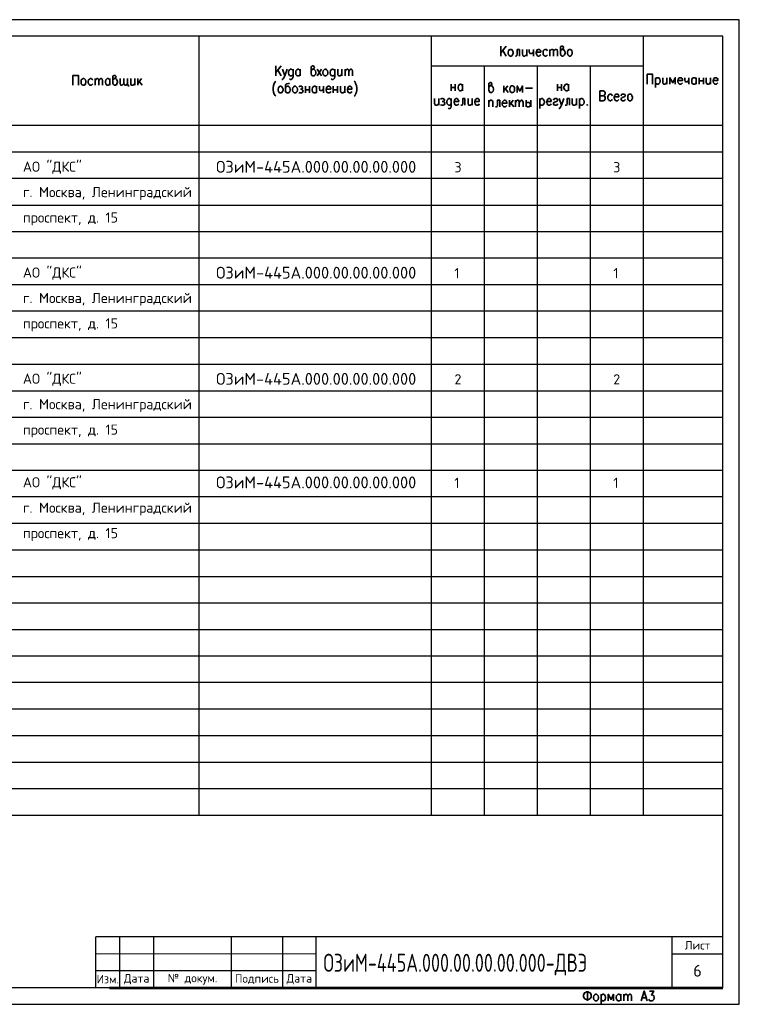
# Model space of a CAD drawing. Header units: millimetres. Extents: x -2 to 2563, y -5 to 295.
# Tile 13 of 13: x 2344 to 2563, y -5 to 295. Entities that reach past the tile are written whole.
import ezdxf

# ---------------------------------------------------------------- set-up
doc = ezdxf.new("R2010")
doc.units = ezdxf.units.MM
doc.layers.add('Cont', color=6, linetype='Continuous')
doc.styles.add('Isocpeur', font='isocpeur.ttf')
doc.styles.add('simplex', font='simplex.shx', dxfattribs={"width": 0.9})

msp = doc.modelspace()

# ---------------------------------------------------------------- linework, layer by layer
at = {"color": 7, "linetype": 'Continuous', "lineweight": 25}
for p, q in [((2563.35, 295.21), (2139.32, 295.21)), ((2563.35, -4.57), (2563.35, 295.21)), ((2558.37, 254.84), (2159.5, 254.84)), ((2558.37, 246.81), (2159.5, 246.81)), ((2558.37, 238.68), (2159.5, 238.68)), ((2558.37, 230.64), (2159.5, 230.64)), ((2558.37, 222.6), (2159.5, 222.6)), ((2558.37, 214.48), (2159.5, 214.48)), ((2558.37, 206.44), (2159.5, 206.44)), ((2558.37, 198.31), (2159.5, 198.31)), ((2558.37, 190.27), (2159.5, 190.27)), ((2558.37, 182.15), (2159.5, 182.15)), ((2558.37, 174.11), (2159.5, 174.11)), ((2558.37, 165.98), (2159.5, 165.98)), ((2558.37, 157.94), (2159.5, 157.94)), ((2558.37, 149.91), (2159.5, 149.91)), ((2558.37, 141.78), (2159.5, 141.78)), ((2558.37, 133.74), (2159.5, 133.74)), ((2558.37, 125.62), (2159.5, 125.62)), ((2558.37, 117.58), (2159.5, 117.58)), ((2558.37, 109.45), (2159.5, 109.45)), ((2558.37, 101.41), (2159.5, 101.41)), ((2558.37, 93.37), (2159.5, 93.37)), ((2558.37, 85.25), (2159.5, 85.25)), ((2558.37, 77.21), (2159.5, 77.21)), ((2558.37, 69.08), (2159.5, 69.08)), ((2558.37, 61.04), (2159.5, 61.04)), ((2139.32, -4.57), (2563.35, -4.57))]:
    msp.add_line(p, q, dxfattribs=at)
at = {"color": 7, "linetype": 'Continuous', "lineweight": 35}
for p, q in [((2492.4, 287.17), (2490.74, 285.16)), ((2490.74, 287.17), (2490.74, 284.12)), ((2492.4, 284.12), (2491.35, 285.86)), ((2496.42, 286.13), (2496.42, 284.12)), ((2498.61, 286.13), (2498.61, 284.12)), ((2500.7, 286.13), (2500.7, 284.12)), ((2505.68, 286.13), (2505.68, 284.12)), ((2423.9, 281.15), (2422.24, 279.14)), ((2422.24, 281.15), (2422.24, 278.09)), ((2423.9, 278.09), (2422.85, 279.83)), ((2429.67, 280.1), (2429.67, 278.09)), ((2434.82, 280.1), (2436.13, 278.09)), ((2436.13, 280.1), (2434.82, 278.09)), ((2442.34, 280.1), (2442.34, 278.09)), ((2443.3, 280.1), (2443.3, 278.09)), ((2367.19, 277.3), (2367.19, 275.29)), ((2371.65, 277.3), (2371.65, 275.29)), ((2379.34, 277.3), (2379.34, 275.29)), ((2380.21, 277.3), (2380.21, 275.29)), ((2381.35, 277.3), (2380.21, 275.82)), ((2380.65, 276.43), (2381.52, 275.29)), ((2537.84, 277.56), (2537.84, 274.59)), ((2541.33, 277.56), (2541.33, 275.55)), ((2547.97, 277.56), (2547.97, 275.55)), ((2550.24, 277.56), (2550.24, 275.55)), ((2551.12, 277.56), (2551.12, 275.55)), ((2551.12, 276.6), (2552.43, 276.6)), ((2552.43, 277.56), (2552.43, 275.55)), ((2554.61, 277.56), (2554.61, 275.55)), ((2431.24, 274.94), (2431.24, 272.93)), ((2431.24, 273.89), (2432.46, 273.89)), ((2432.46, 274.94), (2432.46, 272.93)), ((2434.65, 274.94), (2434.65, 272.93)), ((2436.74, 274.94), (2436.74, 272.93)), ((2439.71, 274.94), (2439.71, 272.93)), ((2439.71, 273.89), (2441.02, 273.89)), ((2441.02, 274.94), (2441.02, 272.93)), ((2443.21, 274.94), (2443.21, 272.93)), ((2475.63, 275.55), (2475.63, 273.54)), ((2475.63, 274.59), (2476.85, 274.59)), ((2476.85, 275.55), (2476.85, 273.54)), ((2479.03, 275.55), (2479.03, 273.54)), ((2491.7, 275.03), (2491.7, 273.02)), ((2492.84, 275.03), (2491.7, 273.63)), ((2492.14, 274.15), (2493.01, 273.02)), ((2498.26, 274.33), (2500.35, 274.33)), ((2507.95, 275.55), (2507.95, 273.54)), ((2507.95, 274.59), (2509.18, 274.59)), ((2509.18, 275.55), (2509.18, 273.54)), ((2511.36, 275.55), (2511.36, 273.54)), ((2471.87, 271.18), (2471.87, 269.17)), ((2479.82, 271.18), (2479.82, 269.17)), ((2482, 271.18), (2482, 269.17)), ((2487.07, 270.66), (2487.07, 268.65)), ((2490.39, 270.66), (2490.39, 268.65)), ((2493.36, 270.66), (2493.36, 268.65)), ((2494.5, 270.66), (2493.36, 269.17)), ((2495.2, 270.66), (2495.2, 268.65)), ((2498.43, 270.66), (2498.43, 268.65)), ((2499.92, 270.66), (2499.92, 268.65)), ((2502.62, 271.18), (2502.62, 268.13)), ((2511.62, 271.18), (2511.62, 269.17)), ((2513.81, 271.18), (2513.81, 269.17)), ((2514.68, 271.18), (2514.68, 268.13)), ((2493.8, 269.79), (2494.67, 268.65)), ((2517.13, -0.56), (2517.13, -3.53)), ((2521.24, -1.52), (2521.24, -4.57)), ((2527.26, -1.52), (2527.26, -3.53)), ((2528.14, -1.52), (2528.14, -3.53)), ((2533.82, -2.56), (2534.95, -2.56))]:
    msp.add_line(p, q, dxfattribs=at)
at = {"color": 7, "lineweight": 20}
msp.add_line((2367.45, 10.81), (2434.53, 10.81), dxfattribs=at)
at = {"color": 7, "linetype": 'Continuous', "lineweight": 53}
msp.add_line((2371.56, 0.49), (2558.37, 0.49), dxfattribs=at)
at = {"color": 7, "linetype": 'Continuous', "lineweight": 35}
for points in [[(2493.54, 286.13), (2493.89, 286.13), (2494.15, 286.04), (2494.32, 285.69), (2494.5, 285.34), (2494.5, 284.99), (2494.32, 284.55), (2494.15, 284.29), (2493.89, 284.12), (2493.54, 284.12), (2493.28, 284.29), (2493.1, 284.55), (2493.01, 284.99), (2493.01, 285.34), (2493.1, 285.69), (2493.28, 286.04)], [(2511.54, 286.13), (2511.89, 286.13), (2512.15, 286.04), (2512.32, 285.69), (2512.5, 285.34), (2512.5, 284.99), (2512.32, 284.55), (2512.15, 284.29), (2511.89, 284.12), (2511.54, 284.12), (2511.36, 284.29), (2511.1, 284.55), (2511.01, 284.99), (2511.01, 285.34), (2511.1, 285.69), (2511.36, 286.04)], [(2437.18, 280.1), (2437.53, 280.1), (2437.7, 279.92), (2437.97, 279.66), (2438.05, 279.22), (2438.05, 278.96), (2437.97, 278.52), (2437.7, 278.26), (2437.53, 278.09), (2437.18, 278.09), (2436.92, 278.26), (2436.66, 278.52), (2436.57, 278.96), (2436.57, 279.22), (2436.66, 279.66), (2436.92, 279.92)], [(2363.52, 277.3), (2363.87, 277.3), (2364.05, 277.13), (2364.31, 276.86), (2364.4, 276.43), (2364.4, 276.16), (2364.31, 275.73), (2364.05, 275.38), (2363.87, 275.29), (2363.52, 275.29), (2363.26, 275.38), (2363, 275.73), (2362.91, 276.16), (2362.91, 276.43), (2363, 276.86), (2363.26, 277.13)], [(2423.46, 274.94), (2423.81, 274.94), (2424.07, 274.77), (2424.25, 274.5), (2424.42, 274.07), (2424.42, 273.72), (2424.25, 273.37), (2424.07, 273.02), (2423.81, 272.93), (2423.46, 272.93), (2423.29, 273.02), (2423.03, 273.37), (2422.94, 273.72), (2422.94, 274.07), (2423.03, 274.5), (2423.29, 274.77)], [(2427.83, 274.94), (2428.18, 274.94), (2428.44, 274.77), (2428.7, 274.5), (2428.79, 274.07), (2428.79, 273.72), (2428.7, 273.37), (2428.44, 273.02), (2428.18, 272.93), (2427.83, 272.93), (2427.66, 273.02), (2427.39, 273.37), (2427.31, 273.72), (2427.31, 274.07), (2427.39, 274.5), (2427.66, 274.77)], [(2493.97, 275.03), (2494.32, 275.03), (2494.59, 274.94), (2494.85, 274.59), (2494.94, 274.15), (2494.94, 273.89), (2494.85, 273.46), (2494.59, 273.19), (2494.32, 273.02), (2493.97, 273.02), (2493.8, 273.19), (2493.54, 273.46), (2493.45, 273.89), (2493.45, 274.15), (2493.54, 274.59), (2493.8, 274.94)], [(2529.89, 272.49), (2530.24, 272.49), (2530.5, 272.41), (2530.67, 272.06), (2530.85, 271.71), (2530.85, 271.36), (2530.67, 270.92), (2530.5, 270.66), (2530.24, 270.49), (2529.89, 270.49), (2529.62, 270.66), (2529.45, 270.92), (2529.36, 271.36), (2529.36, 271.71), (2529.45, 272.06), (2529.62, 272.41)], [(2517.04, 269.44), (2516.95, 269.26), (2517.04, 269.17), (2517.13, 269.26)], [(2516.87, -0.82), (2517.3, -0.82), (2517.65, -0.99), (2517.92, -1.08), (2518.18, -1.43), (2518.27, -1.69), (2518.27, -2.3), (2518.18, -2.56), (2517.92, -2.83), (2517.65, -3), (2517.3, -3.09), (2516.87, -3.09), (2516.52, -3), (2516.26, -2.83), (2516.08, -2.56), (2515.91, -2.3), (2515.91, -1.69), (2516.08, -1.43), (2516.26, -1.08), (2516.52, -0.99)], [(2519.49, -1.52), (2519.84, -1.52), (2520.1, -1.69), (2520.36, -1.95), (2520.45, -2.39), (2520.45, -2.65), (2520.36, -3.09), (2520.1, -3.44), (2519.84, -3.53), (2519.49, -3.53), (2519.31, -3.44), (2519.05, -3.09), (2518.96, -2.65), (2518.96, -2.39), (2519.05, -1.95), (2519.31, -1.69)]]:
    msp.add_lwpolyline(points, close=True, dxfattribs=at)
for points in [[(2496.42, 286.13), (2495.72, 286.13), (2495.72, 284.73), (2495.63, 284.29), (2495.37, 284.12), (2495.2, 284.12)], [(2497.38, 286.13), (2497.38, 284.73), (2497.47, 284.29), (2497.73, 284.12), (2498.08, 284.12), (2498.26, 284.29), (2498.61, 284.73)], [(2499.39, 286.13), (2499.39, 285.43), (2499.57, 284.99), (2499.74, 284.9), (2500.09, 284.9), (2500.35, 284.99), (2500.7, 285.43)], [(2501.49, 285.34), (2502.89, 285.34), (2502.89, 285.6), (2502.8, 285.86), (2502.62, 286.04), (2502.45, 286.13), (2502.1, 286.13), (2501.84, 286.04), (2501.66, 285.69), (2501.49, 285.34), (2501.49, 284.99), (2501.66, 284.55), (2501.84, 284.29), (2502.1, 284.12), (2502.45, 284.12), (2502.62, 284.29), (2502.89, 284.55)], [(2504.98, 285.69), (2504.72, 286.04), (2504.55, 286.13), (2504.2, 286.13), (2503.94, 286.04), (2503.67, 285.69), (2503.59, 285.34), (2503.59, 284.99), (2503.67, 284.55), (2503.94, 284.29), (2504.2, 284.12), (2504.55, 284.12), (2504.72, 284.29), (2504.98, 284.55)], [(2505.68, 285.6), (2506.03, 286.04), (2506.21, 286.13), (2506.47, 286.13), (2506.73, 286.04), (2506.82, 285.6), (2506.82, 284.12)], [(2506.82, 285.6), (2507.17, 286.04), (2507.43, 286.13), (2507.61, 286.13), (2507.87, 286.04), (2507.95, 285.6), (2507.95, 284.12)], [(2508.92, 285.69), (2509.09, 286.04), (2509.35, 286.13), (2509.7, 286.47), (2509.79, 286.74), (2509.7, 287), (2509.61, 287.17), (2509.27, 287.17), (2509, 287), (2508.92, 286.91), (2508.92, 284.73), (2509, 284.47), (2509.09, 284.29), (2509.35, 284.12), (2509.7, 284.12), (2509.96, 284.29), (2510.14, 284.55), (2510.31, 284.99), (2510.31, 285.34), (2510.14, 285.69), (2509.96, 286.04), (2509.7, 286.13), (2509.35, 286.13)], [(2424.25, 280.1), (2424.95, 278.09), (2425.65, 280.1)], [(2427.48, 279.66), (2427.31, 279.83), (2427.22, 279.92), (2426.96, 280.1), (2426.7, 280.1), (2426.43, 279.92), (2426.17, 279.66), (2426.08, 279.22), (2426.08, 278.96), (2426.17, 278.52), (2426.43, 278.26), (2426.7, 278.09), (2426.96, 278.09), (2427.22, 278.26), (2427.48, 278.52)], [(2427.48, 280.1), (2427.48, 277.82), (2427.31, 277.39), (2427.22, 277.21), (2426.96, 277.04), (2426.7, 277.04), (2426.43, 277.21)], [(2429.67, 278.52), (2429.4, 278.26), (2429.23, 278.09), (2428.88, 278.09), (2428.62, 278.26), (2428.53, 278.35), (2428.36, 278.52), (2428.27, 278.96), (2428.27, 279.22), (2428.36, 279.66), (2428.62, 279.92), (2428.88, 280.1), (2429.23, 280.1), (2429.4, 279.92), (2429.67, 279.66)], [(2432.99, 279.66), (2433.25, 279.92), (2433.42, 280.1), (2433.77, 280.36), (2433.95, 280.71), (2433.77, 280.97), (2433.69, 281.15), (2433.34, 281.15), (2433.07, 280.97), (2432.99, 280.8), (2432.99, 278.7), (2433.07, 278.35), (2433.25, 278.26), (2433.42, 278.09), (2433.77, 278.09), (2434.03, 278.26), (2434.3, 278.52), (2434.38, 278.96), (2434.38, 279.22), (2434.3, 279.66), (2434.03, 279.92), (2433.77, 280.1), (2433.42, 280.1)], [(2440.15, 279.66), (2440.06, 279.83), (2439.89, 279.92), (2439.71, 280.1), (2439.36, 280.1), (2439.1, 279.92), (2438.84, 279.66), (2438.75, 279.22), (2438.75, 278.96), (2438.84, 278.52), (2439.1, 278.26), (2439.36, 278.09), (2439.71, 278.09), (2439.89, 278.26), (2440.15, 278.52)], [(2440.15, 280.1), (2440.15, 277.82), (2440.06, 277.39), (2439.89, 277.21), (2439.71, 277.04), (2439.36, 277.04), (2439.1, 277.21)], [(2441.11, 280.1), (2441.11, 278.7), (2441.2, 278.26), (2441.46, 278.09), (2441.81, 278.09), (2441.99, 278.26), (2442.34, 278.7)], [(2443.3, 279.57), (2443.65, 279.92), (2443.82, 280.1), (2444.08, 280.1), (2444.35, 279.92), (2444.43, 279.57), (2444.43, 278.09)], [(2444.43, 279.57), (2444.78, 279.92), (2444.96, 280.1), (2445.22, 280.1), (2445.48, 279.92), (2445.57, 279.57), (2445.57, 278.09)], [(2360.46, 275.29), (2360.46, 278.26), (2362.12, 278.26), (2362.12, 275.29)], [(2366.49, 276.86), (2366.23, 277.13), (2366.06, 277.3), (2365.71, 277.3), (2365.44, 277.13), (2365.18, 276.86), (2365.1, 276.43), (2365.1, 276.16), (2365.18, 275.73), (2365.44, 275.38), (2365.71, 275.29), (2366.06, 275.29), (2366.23, 275.38), (2366.49, 275.73)], [(2367.19, 276.69), (2367.54, 277.13), (2367.72, 277.3), (2367.98, 277.3), (2368.24, 277.13), (2368.33, 276.69), (2368.33, 275.29)], [(2368.33, 276.69), (2368.68, 277.13), (2368.94, 277.3), (2369.11, 277.3), (2369.38, 277.13), (2369.46, 276.69), (2369.46, 275.29)], [(2371.65, 275.73), (2371.47, 275.38), (2371.21, 275.29), (2370.86, 275.29), (2370.69, 275.38), (2370.51, 275.55), (2370.43, 275.73), (2370.34, 276.16), (2370.34, 276.43), (2370.43, 276.86), (2370.69, 277.13), (2370.86, 277.3), (2371.21, 277.3), (2371.47, 277.13), (2371.65, 276.86)], [(2372.61, 276.86), (2372.87, 277.13), (2373.05, 277.3), (2373.4, 277.56), (2373.57, 277.91), (2373.4, 278.17), (2373.31, 278.26), (2372.96, 278.26), (2372.7, 278.17), (2372.61, 278), (2372.61, 275.82), (2372.7, 275.55), (2372.87, 275.38), (2373.05, 275.29), (2373.4, 275.29), (2373.66, 275.38), (2373.83, 275.73), (2374.01, 276.16), (2374.01, 276.43), (2373.83, 276.86), (2373.66, 277.13), (2373.4, 277.3), (2373.05, 277.3)], [(2375.93, 275.82), (2375.58, 275.38), (2375.41, 275.29), (2375.14, 275.29), (2374.88, 275.38), (2374.79, 275.82), (2374.79, 277.3)], [(2377.07, 275.82), (2376.8, 275.38), (2376.54, 275.29), (2376.28, 275.29), (2376.1, 275.38), (2375.93, 275.82), (2375.93, 277.3)], [(2377.07, 277.3), (2377.07, 275.29), (2377.33, 275.29), (2377.33, 274.85)], [(2378.03, 277.3), (2378.03, 275.82), (2378.11, 275.38), (2378.38, 275.29), (2378.73, 275.29), (2378.99, 275.38), (2379.34, 275.82)], [(2422.24, 276.51), (2421.98, 276.25), (2421.71, 275.82), (2421.54, 275.2), (2421.37, 274.5), (2421.37, 273.89), (2421.54, 273.19), (2421.71, 272.58), (2421.98, 272.15), (2422.24, 271.88)], [(2424.95, 278.09), (2424.69, 277.48), (2424.42, 277.21), (2424.25, 277.04), (2424.07, 277.04)], [(2426.35, 275.9), (2426.17, 275.82), (2425.56, 275.64), (2425.3, 275.47), (2425.21, 275.2), (2425.21, 273.46), (2425.3, 273.19), (2425.47, 273.02), (2425.65, 272.93), (2426, 272.93), (2426.26, 273.02), (2426.52, 273.37), (2426.61, 273.72), (2426.61, 274.07), (2426.52, 274.5), (2426.35, 274.59), (2426.26, 274.77), (2426, 274.94), (2425.65, 274.94), (2425.47, 274.77), (2425.21, 274.5)], [(2446.09, 276.51), (2446.35, 276.25), (2446.53, 275.82), (2446.79, 275.2), (2446.88, 274.5), (2446.88, 273.89), (2446.79, 273.19), (2446.53, 272.58), (2446.35, 272.15), (2446.09, 271.88)], [(2487.07, 274.59), (2487.33, 274.94), (2487.51, 275.03), (2487.86, 275.38), (2488.03, 275.64), (2487.86, 275.9), (2487.77, 276.08), (2487.42, 276.08), (2487.25, 275.9), (2487.07, 275.82), (2487.07, 273.63), (2487.25, 273.37), (2487.33, 273.19), (2487.51, 273.02), (2487.86, 273.02), (2488.12, 273.19), (2488.38, 273.46), (2488.47, 273.89), (2488.47, 274.15), (2488.38, 274.59), (2488.12, 274.94), (2487.86, 275.03), (2487.51, 275.03)], [(2535.3, 275.55), (2535.3, 278.61), (2536.96, 278.61), (2536.96, 275.55)], [(2537.84, 277.13), (2538.1, 277.48), (2538.36, 277.56), (2538.62, 277.56), (2538.89, 277.48), (2539.15, 277.13), (2539.24, 276.69), (2539.24, 276.43), (2539.15, 275.99), (2538.89, 275.73), (2538.62, 275.55), (2538.36, 275.55), (2538.1, 275.73), (2537.84, 275.99)], [(2540.02, 277.56), (2540.02, 276.16), (2540.2, 275.73), (2540.37, 275.55), (2540.72, 275.55), (2540.98, 275.73), (2541.33, 276.16)], [(2543.87, 275.55), (2543.87, 277.56), (2543.08, 275.99), (2542.21, 277.56), (2542.21, 275.55)], [(2544.65, 276.69), (2546.05, 276.69), (2546.05, 277.04), (2545.96, 277.3), (2545.79, 277.48), (2545.61, 277.56), (2545.26, 277.56), (2545, 277.48), (2544.74, 277.13), (2544.65, 276.69), (2544.65, 276.43), (2544.74, 275.99), (2545, 275.73), (2545.26, 275.55), (2545.61, 275.55), (2545.79, 275.73), (2546.05, 275.99)], [(2546.75, 277.56), (2546.75, 276.86), (2546.84, 276.43), (2547.1, 276.25), (2547.45, 276.25), (2547.71, 276.43), (2547.97, 276.86)], [(2550.24, 275.99), (2549.98, 275.73), (2549.72, 275.55), (2549.37, 275.55), (2549.2, 275.73), (2549.02, 275.82), (2548.93, 275.99), (2548.85, 276.43), (2548.85, 276.69), (2548.93, 277.13), (2549.2, 277.48), (2549.37, 277.56), (2549.72, 277.56), (2549.98, 277.48), (2550.24, 277.13)], [(2553.3, 277.56), (2553.3, 276.16), (2553.48, 275.73), (2553.65, 275.55), (2554, 275.55), (2554.26, 275.73), (2554.61, 276.16)], [(2555.4, 276.69), (2556.8, 276.69), (2556.8, 277.04), (2556.71, 277.3), (2556.54, 277.48), (2556.36, 277.56), (2556.01, 277.56), (2555.75, 277.48), (2555.49, 277.13), (2555.4, 276.69), (2555.4, 276.43), (2555.49, 275.99), (2555.75, 275.73), (2556.01, 275.55), (2556.36, 275.55), (2556.54, 275.73), (2556.8, 275.99)], [(2429.23, 274.77), (2429.58, 274.94), (2429.93, 274.94), (2430.28, 274.77), (2430.36, 274.5), (2430.28, 274.15), (2430.02, 274.07), (2429.75, 274.07)], [(2430.02, 274.07), (2430.28, 273.89), (2430.36, 273.72), (2430.54, 273.46), (2430.36, 273.19), (2430.28, 273.02), (2430.02, 272.93), (2429.58, 272.93), (2429.23, 273.02)], [(2434.65, 273.37), (2434.47, 273.02), (2434.21, 272.93), (2433.86, 272.93), (2433.6, 273.02), (2433.51, 273.19), (2433.42, 273.37), (2433.25, 273.72), (2433.25, 274.07), (2433.42, 274.5), (2433.6, 274.77), (2433.86, 274.94), (2434.21, 274.94), (2434.47, 274.77), (2434.65, 274.5)], [(2435.52, 274.94), (2435.52, 274.15), (2435.61, 273.72), (2435.78, 273.63), (2436.13, 273.63), (2436.39, 273.72), (2436.74, 274.15)], [(2437.53, 274.07), (2438.93, 274.07), (2438.93, 274.33), (2438.84, 274.59), (2438.75, 274.77), (2438.49, 274.94), (2438.14, 274.94), (2437.88, 274.77), (2437.7, 274.5), (2437.53, 274.07), (2437.53, 273.72), (2437.7, 273.37), (2437.88, 273.02), (2438.14, 272.93), (2438.49, 272.93), (2438.75, 273.02), (2438.93, 273.37)], [(2441.9, 274.94), (2441.9, 273.46), (2442.07, 273.02), (2442.25, 272.93), (2442.6, 272.93), (2442.86, 273.02), (2443.21, 273.46)], [(2444, 274.07), (2445.39, 274.07), (2445.39, 274.33), (2445.31, 274.59), (2445.13, 274.77), (2444.96, 274.94), (2444.61, 274.94), (2444.35, 274.77), (2444.17, 274.5), (2444, 274.07), (2444, 273.72), (2444.17, 273.37), (2444.35, 273.02), (2444.61, 272.93), (2444.96, 272.93), (2445.13, 273.02), (2445.39, 273.37)], [(2479.03, 273.98), (2478.86, 273.72), (2478.6, 273.54), (2478.25, 273.54), (2478.07, 273.72), (2477.9, 273.81), (2477.81, 273.98), (2477.72, 274.42), (2477.72, 274.68), (2477.81, 275.12), (2478.07, 275.38), (2478.25, 275.55), (2478.6, 275.55), (2478.86, 275.38), (2479.03, 275.12)], [(2497.38, 273.02), (2497.38, 275.03), (2496.51, 273.46), (2495.72, 275.03), (2495.72, 273.02)], [(2511.36, 273.98), (2511.19, 273.72), (2510.93, 273.54), (2510.58, 273.54), (2510.31, 273.72), (2510.23, 273.81), (2510.14, 273.98), (2509.96, 274.42), (2509.96, 274.68), (2510.14, 275.12), (2510.31, 275.38), (2510.58, 275.55), (2510.93, 275.55), (2511.19, 275.38), (2511.36, 275.12)], [(2521.94, 273.54), (2520.89, 273.54), (2520.89, 270.49), (2521.94, 270.49), (2522.28, 270.66), (2522.37, 270.83), (2522.55, 271.1), (2522.55, 271.53), (2522.37, 271.8), (2522.28, 271.97), (2521.94, 272.06), (2520.89, 272.06)], [(2521.94, 273.54), (2522.28, 273.37), (2522.37, 273.28), (2522.55, 272.93), (2522.55, 272.67), (2522.37, 272.41), (2522.28, 272.23), (2521.94, 272.06)], [(2470.56, 271.18), (2470.56, 269.7), (2470.73, 269.26), (2470.91, 269.17), (2471.26, 269.17), (2471.52, 269.26), (2471.87, 269.7)], [(2472.39, 271.01), (2472.74, 271.18), (2473.09, 271.18), (2473.44, 271.01), (2473.62, 270.75), (2473.44, 270.49), (2473.27, 270.31), (2472.92, 270.31)], [(2473.27, 270.31), (2473.44, 270.14), (2473.62, 270.05), (2473.7, 269.7), (2473.62, 269.44), (2473.44, 269.26), (2473.27, 269.17), (2472.74, 269.17), (2472.39, 269.26)], [(2475.63, 270.75), (2475.54, 270.83), (2475.45, 271.01), (2475.19, 271.18), (2474.84, 271.18), (2474.66, 271.01), (2474.4, 270.75), (2474.32, 270.31), (2474.32, 270.05), (2474.4, 269.61), (2474.66, 269.26), (2474.84, 269.17), (2475.19, 269.17), (2475.45, 269.26), (2475.63, 269.61)], [(2475.63, 271.18), (2475.63, 268.83), (2475.54, 268.39), (2475.45, 268.3), (2475.19, 268.13), (2474.84, 268.13), (2474.66, 268.3)], [(2476.5, 270.31), (2477.9, 270.31), (2477.9, 270.57), (2477.72, 270.83), (2477.64, 271.01), (2477.37, 271.18), (2477.02, 271.18), (2476.85, 271.01), (2476.59, 270.75), (2476.5, 270.31), (2476.5, 270.05), (2476.59, 269.61), (2476.85, 269.26), (2477.02, 269.17), (2477.37, 269.17), (2477.64, 269.26), (2477.9, 269.61)], [(2479.82, 271.18), (2479.12, 271.18), (2479.12, 269.7), (2479.03, 269.26), (2478.77, 269.17), (2478.51, 269.17)], [(2480.78, 271.18), (2480.78, 269.7), (2480.87, 269.26), (2481.13, 269.17), (2481.39, 269.17), (2481.65, 269.26), (2482, 269.7)], [(2482.79, 270.31), (2484.19, 270.31), (2484.19, 270.57), (2484.1, 270.83), (2484.01, 271.01), (2483.75, 271.18), (2483.4, 271.18), (2483.14, 271.01), (2482.97, 270.75), (2482.79, 270.31), (2482.79, 270.05), (2482.97, 269.61), (2483.14, 269.26), (2483.4, 269.17), (2483.75, 269.17), (2484.01, 269.26), (2484.19, 269.61)], [(2487.07, 270.05), (2487.33, 270.49), (2487.6, 270.66), (2487.95, 270.66), (2488.21, 270.49), (2488.3, 270.22), (2488.3, 268.65)], [(2490.39, 270.66), (2489.69, 270.66), (2489.69, 269.17), (2489.61, 268.83), (2489.34, 268.65), (2489.08, 268.65)], [(2491.18, 269.79), (2492.58, 269.79), (2492.58, 270.05), (2492.49, 270.4), (2492.31, 270.49), (2492.14, 270.66), (2491.79, 270.66), (2491.53, 270.49), (2491.27, 270.22), (2491.18, 269.79), (2491.18, 269.52), (2491.27, 269.09), (2491.53, 268.83), (2491.79, 268.65), (2492.14, 268.65), (2492.31, 268.83), (2492.58, 269.09)], [(2495.2, 270.05), (2495.55, 270.49), (2495.81, 270.66), (2496.07, 270.66), (2496.25, 270.49), (2496.33, 270.05), (2496.33, 268.65)], [(2496.33, 270.05), (2496.68, 270.49), (2496.95, 270.66), (2497.21, 270.66), (2497.38, 270.49), (2497.56, 270.05), (2497.56, 268.65)], [(2498.43, 269.79), (2498.61, 269.96), (2498.78, 270.05), (2499.13, 270.05), (2499.3, 270.05), (2499.48, 269.96), (2499.57, 269.79), (2499.74, 269.52), (2499.74, 269.17), (2499.57, 268.91), (2499.48, 268.83), (2499.3, 268.65), (2498.78, 268.65), (2498.61, 268.83), (2498.43, 268.91)], [(2502.62, 270.75), (2502.8, 271.01), (2503.06, 271.18), (2503.41, 271.18), (2503.67, 271.01), (2503.85, 270.75), (2504.02, 270.31), (2504.02, 270.05), (2503.85, 269.61), (2503.67, 269.26), (2503.41, 269.17), (2503.06, 269.17), (2502.8, 269.26), (2502.62, 269.61)], [(2504.72, 270.31), (2506.03, 270.31), (2506.03, 270.57), (2505.95, 270.83), (2505.86, 271.01), (2505.6, 271.18), (2505.25, 271.18), (2505.07, 271.01), (2504.81, 270.75), (2504.72, 270.31), (2504.72, 270.05), (2504.81, 269.61), (2505.07, 269.26), (2505.25, 269.17), (2505.6, 269.17), (2505.86, 269.26), (2506.03, 269.61)], [(2506.73, 270.75), (2506.91, 271.01), (2507.26, 271.18), (2507.61, 271.18), (2507.95, 271.01), (2508.04, 270.75), (2507.95, 270.49), (2507.69, 270.31), (2507.08, 270.14), (2506.91, 270.05), (2506.73, 269.7), (2506.73, 269.61), (2506.91, 269.26), (2507.26, 269.17), (2507.61, 269.17), (2507.95, 269.26), (2508.04, 269.61)], [(2508.48, 271.18), (2509.18, 269.17), (2509.88, 271.18)], [(2511.62, 271.18), (2510.93, 271.18), (2510.93, 269.7), (2510.84, 269.26), (2510.58, 269.17), (2510.31, 269.17)], [(2512.5, 271.18), (2512.5, 269.7), (2512.67, 269.26), (2512.85, 269.17), (2513.2, 269.17), (2513.46, 269.26), (2513.81, 269.7)], [(2514.68, 270.75), (2514.94, 271.01), (2515.21, 271.18), (2515.56, 271.18), (2515.73, 271.01), (2515.99, 270.75), (2516.08, 270.31), (2516.08, 270.05), (2515.99, 269.61), (2515.73, 269.26), (2515.56, 269.17), (2515.21, 269.17), (2514.94, 269.26), (2514.68, 269.61)], [(2524.73, 272.06), (2524.47, 272.41), (2524.21, 272.49), (2523.86, 272.49), (2523.68, 272.41), (2523.42, 272.06), (2523.33, 271.71), (2523.33, 271.36), (2523.42, 270.92), (2523.68, 270.66), (2523.86, 270.49), (2524.21, 270.49), (2524.47, 270.66), (2524.73, 270.92)], [(2525.26, 271.71), (2526.65, 271.71), (2526.65, 271.97), (2526.57, 272.23), (2526.48, 272.41), (2526.22, 272.49), (2525.87, 272.49), (2525.6, 272.41), (2525.43, 272.06), (2525.26, 271.71), (2525.26, 271.36), (2525.43, 270.92), (2525.6, 270.66), (2525.87, 270.49), (2526.22, 270.49), (2526.48, 270.66), (2526.65, 270.92)], [(2527.35, 272.06), (2527.44, 272.41), (2527.79, 272.49), (2528.14, 272.49), (2528.49, 272.41), (2528.66, 272.06), (2528.49, 271.8), (2528.31, 271.71), (2527.7, 271.53), (2527.44, 271.36), (2527.35, 271.1), (2527.35, 270.92), (2527.44, 270.66), (2527.79, 270.49), (2528.14, 270.49), (2528.49, 270.66), (2528.66, 270.92)], [(2509.18, 269.17), (2508.92, 268.56), (2508.74, 268.3), (2508.48, 268.13), (2508.39, 268.13)], [(2521.24, -1.95), (2521.5, -1.69), (2521.67, -1.52), (2522.02, -1.52), (2522.28, -1.69), (2522.55, -1.95), (2522.63, -2.39), (2522.63, -2.65), (2522.55, -3.09), (2522.28, -3.44), (2522.02, -3.53), (2521.67, -3.53), (2521.5, -3.44), (2521.24, -3.09)], [(2525.08, -3.53), (2525.08, -1.52), (2524.29, -3.09), (2523.42, -1.52), (2523.42, -3.53)], [(2527.26, -3.09), (2527, -3.44), (2526.83, -3.53), (2526.48, -3.53), (2526.22, -3.44), (2526.13, -3.26), (2525.95, -3.09), (2525.87, -2.65), (2525.87, -2.39), (2525.95, -1.95), (2526.22, -1.69), (2526.48, -1.52), (2526.83, -1.52), (2527, -1.69), (2527.26, -1.95)], [(2528.14, -2.13), (2528.49, -1.69), (2528.75, -1.52), (2529.01, -1.52), (2529.19, -1.69), (2529.36, -2.13), (2529.36, -3.53)], [(2529.36, -2.13), (2529.71, -1.69), (2529.89, -1.52), (2530.15, -1.52), (2530.41, -1.69), (2530.5, -2.13), (2530.5, -3.53)], [(2533.47, -3.53), (2534.43, -0.56), (2535.3, -3.53)], [(2536, -0.56), (2537.31, -0.56), (2536.61, -1.69), (2536.96, -1.69), (2537.14, -1.87), (2537.31, -1.95), (2537.4, -2.39), (2537.4, -2.65), (2537.31, -3.09), (2537.05, -3.44), (2536.7, -3.53), (2536.35, -3.53), (2536, -3.44), (2535.92, -3.26), (2535.83, -3)]]:
    msp.add_lwpolyline(points, dxfattribs=at)
at = {"layer": 'Cont', "color": 7}
for p, q in [((2558.37, 290.23), (2159.5, 290.23)), ((2398.82, 290.23), (2398.82, 52.92)), ((2469.51, 290.23), (2469.51, 52.92)), ((2534.08, 290.23), (2534.08, 52.92)), ((2558.37, 0.49), (2558.37, 290.23)), ((2469.51, 281.15), (2534.08, 281.15)), ((2485.67, 281.15), (2485.67, 52.92)), ((2501.84, 281.15), (2501.84, 52.92)), ((2517.92, 281.15), (2517.92, 52.92)), ((2558.37, 262.97), (2159.5, 262.97)), ((2558.37, 52.92), (2159.5, 52.92)), ((2558.37, 15.97), (2367.45, 15.97)), ((2367.45, 0.49), (2367.45, 15.97)), ((2374.67, 15.97), (2374.67, 0.49)), ((2384.99, 15.97), (2384.99, 0.49)), ((2408.73, 0.49), (2408.73, 15.97)), ((2424.21, 15.97), (2424.21, 0.49)), ((2434.53, 0.49), (2434.53, 15.97)), ((2542.89, 0.49), (2542.89, 15.97)), ((2542.89, 10.81), (2558.37, 10.81)), ((2434.53, 5.65), (2367.45, 5.65)), ((2558.37, 0.49), (2159.5, 0.49))]:
    msp.add_line(p, q, dxfattribs=at)

# ---------------------------------------------------------------- texts
at = {"color": 0, "lineweight": 35, "style": 'simplex', "width": 0.7}
msp.add_text('ОЗиМ-445А.000.00.00.00.000-ДВЭ', height=5.5, dxfattribs=at).set_placement((2436.74, 5.32))
at = {"color": 7, "lineweight": 25, "attachment_point": 5, "style": 'Isocpeur'}
for s, insert, char_height, width in [('\\pxsm1.5,ql;ОЗиМ-445А.000.00.00.00.000', (2444.75, 250.42), 3.612, 81.4421), ('\\pxsm1.5,ql;{\\H0.85714x;3}', (2517.33, 250.29), 3.612, 81.4421), ('\\pxsm1.5,ql;{\\H0.85714x;3}', (2565.7, 250.29), 3.612, 81.4421), ('{\\H0.85714x;\\P\\pxsm1.5,ql;АО "ДКС"\\Pг. Москва, Ленинградский\\Pпроспект, д. 15\\H1.13334x; }', (2385.92, 244.88), 3.612, 81.4421), ('\\pxsm1.5,ql;ОЗиМ-445А.000.00.00.00.000', (2444.75, 218.18), 3.612, 81.4421), ('\\pxsm1.5,ql;{\\H0.85714x;1}', (2517.33, 218.04), 3.612, 81.4421), ('\\pxsm1.5,ql;{\\H0.85714x;1}', (2565.7, 218.04), 3.612, 81.4421), ('{\\H0.85714x;\\P\\pxsm1.5,ql;АО "ДКС"\\Pг. Москва, Ленинградский\\Pпроспект, д. 15\\H1.13334x; }', (2385.92, 212.64), 3.612, 81.4421), ('\\pxsm1.5,ql;ОЗиМ-445А.000.00.00.00.000', (2444.75, 185.85), 3.612, 81.4421), ('\\pxsm1.5,ql;{\\H0.85714x;2}', (2517.33, 185.72), 3.612, 81.4421), ('\\pxsm1.5,ql;{\\H0.85714x;2}', (2565.7, 185.72), 3.612, 81.4421), ('{\\H0.85714x;\\P\\pxsm1.5,ql;АО "ДКС"\\Pг. Москва, Ленинградский\\Pпроспект, д. 15\\H1.13334x; }', (2385.92, 180.31), 3.612, 81.4421), ('\\pxsm1.5,ql;ОЗиМ-445А.000.00.00.00.000', (2444.75, 154.33), 3.612, 81.4421), ('{\\H0.85714x;\\P\\pxsm1.5,ql;АО "ДКС"\\Pг. Москва, Ленинградский\\Pпроспект, д. 15\\H1.13334x; }', (2385.92, 148.79), 3.612, 81.4421), ('\\pxsm1.5,ql;{\\H0.85714x;1}', (2517.33, 154.2), 3.612, 81.4421), ('\\pxsm1.5,ql;{\\H0.85714x;1}', (2565.7, 154.2), 3.612, 81.4421), ('Лист', (2550.63, 13.39), 2.58, 20.64), ('6', (2550.63, 5.65), 3.61, 20.64), ('Изм.', (2371.06, 3.07), 2.58, 20.64), ('Дата', (2379.83, 3.07), 2.58, 20.64), ('№ докум.', (2396.86, 3.07), 2.58, 20.64), ('Подпись', (2416.47, 3.07), 2.58, 20.64), ('Дата', (2429.37, 3.07), 2.58, 20.64)]:
    msp.add_mtext(s, dxfattribs=dict(at, insert=insert, char_height=char_height, width=width))

doc.saveas('drawing.dxf')
